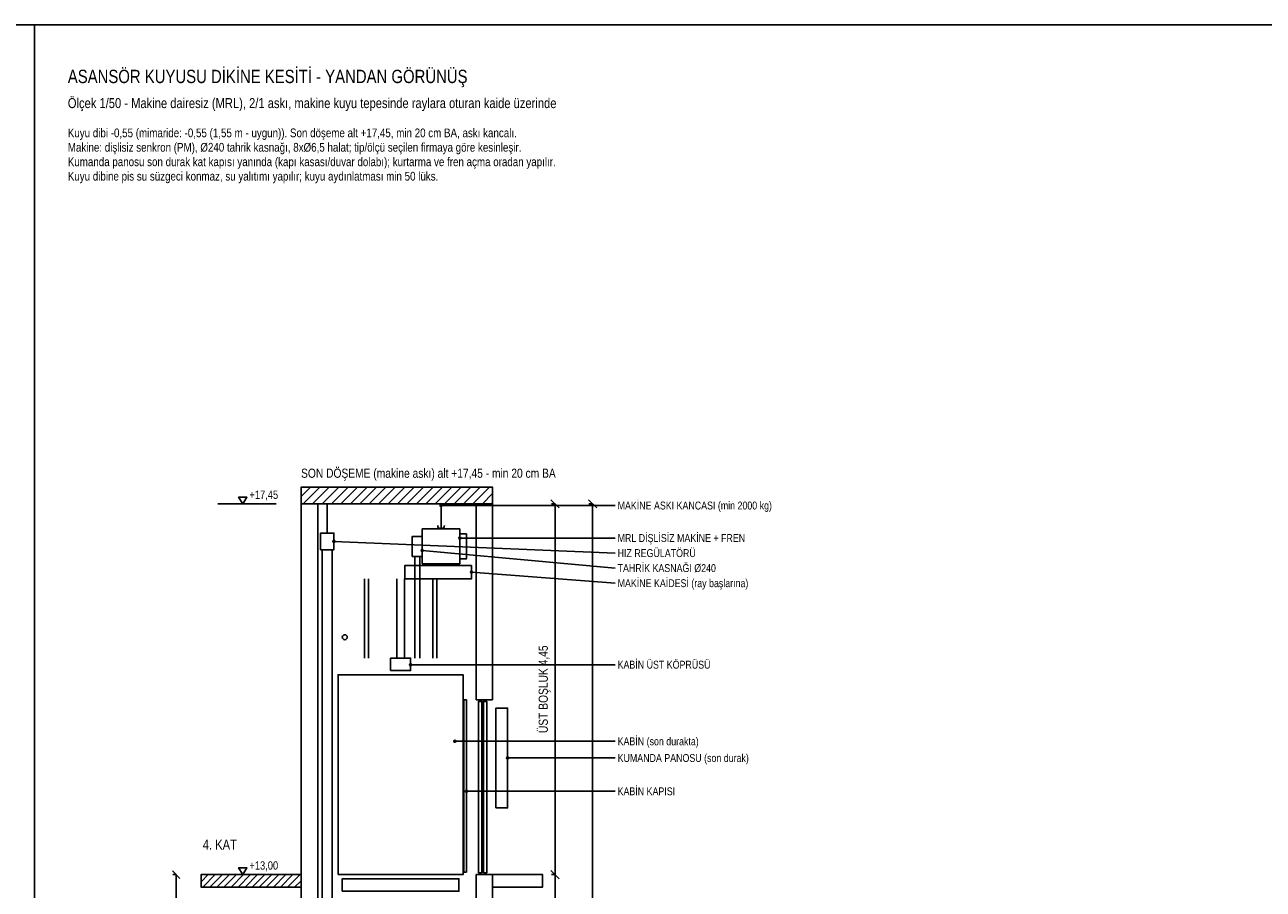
# Model space of a CAD drawing. Header units: centimetres. Extents: x 0 to 15545, y -30 to 2970.
# Tile 18 of 31: x 10408 to 11895, y 1932 to 2970. Entities that reach past the tile are written whole.
import ezdxf
from ezdxf.enums import TextEntityAlignment as Align

# ---------------------------------------------------------------- set-up
doc = ezdxf.new("R2010")
doc.units = ezdxf.units.CM
for name, color, linetype in [('ASN-BASLIK', 5, 'CONTINUOUS'), ('ASN-CERCEVE', 7, 'CONTINUOUS'), ('ASN-DUVAR', 7, 'CONTINUOUS'), ('ASN-ELEKTRIK', 3, 'CONTINUOUS'), ('ASN-HALAT', 6, 'CONTINUOUS'), ('ASN-KABIN', 5, 'CONTINUOUS'), ('ASN-KAPI', 3, 'CONTINUOUS'), ('ASN-KOT', 2, 'CONTINUOUS'), ('ASN-MOTOR', 6, 'CONTINUOUS'), ('ASN-OLCU', 3, 'CONTINUOUS'), ('ASN-RAY', 1, 'CONTINUOUS'), ('ASN-TARAMA', 8, 'CONTINUOUS'), ('ASN-UYARI', 1, 'CONTINUOUS'), ('ASN-YAZI', 4, 'CONTINUOUS')]:
    doc.layers.add(name, color=color, linetype=linetype)
doc.styles.get("Standard").update_dxf_attribs({"font": 'arial.ttf', "width": 0.8})

msp = doc.modelspace()

# ---------------------------------------------------------------- linework, layer by layer
at = {"layer": 'ASN-CERCEVE'}
msp.add_line((10420, 0), (10420, 2970), dxfattribs=at)
for points in [[(0, 0), (15545, 0), (15545, 2970), (0, 2970)], [(100, 0), (15520, 0), (15520, 2970), (100, 2970)]]:
    msp.add_lwpolyline(points, close=True, dxfattribs=at)
at = {"layer": 'ASN-DUVAR'}
for p, q in [((10740, 595), (10740, 2395)), ((10760, 595), (10760, 2395)), ((10950, 2160), (10950, 2395)), ((10970, 2160), (10970, 2395)), ((10950, 2160), (10970, 2160)), ((10950, 1860), (10950, 1950)), ((10950, 1950), (10970, 1950)), ((10970, 1860), (10970, 1950))]:
    msp.add_line(p, q, dxfattribs=at)
msp.add_lwpolyline([(10740, 2395), (10970, 2395), (10970, 2415), (10740, 2415)], close=True, dxfattribs=at)
for points in [[(10740, 1935), (10620, 1935), (10620, 1950), (10740, 1950)], [(10970, 1935), (11030, 1935), (11030, 1950), (10970, 1950)]]:
    msp.add_lwpolyline(points, dxfattribs=at)
at = {"layer": 'ASN-ELEKTRIK'}
msp.add_lwpolyline([(10974, 2030), (10988, 2030), (10988, 2150), (10974, 2150)], close=True, dxfattribs=at)
at = {"layer": 'ASN-HALAT'}
for p, q in [((10765.5, 635), (10765.5, 2340)), ((10777.5, 635), (10777.5, 2340)), ((10876.5, 2210), (10876.5, 2332)), ((10882.5, 2210), (10882.5, 2332))]:
    msp.add_line(p, q, dxfattribs=at)
at = {"layer": 'ASN-KABIN'}
for points in [[(10847.5, 2195), (10871.5, 2195), (10871.5, 2210), (10847.5, 2210)], [(10784.5, 1950), (10934.5, 1950), (10934.5, 2190), (10784.5, 2190)], [(10789.5, 1930), (10929.5, 1930), (10929.5, 1945), (10789.5, 1945)]]:
    msp.add_lwpolyline(points, close=True, dxfattribs=at)
at = {"layer": 'ASN-KAPI'}
for points in [[(10935.5, 1953), (10938.5, 1953), (10938.5, 2160), (10935.5, 2160)], [(10953, 1952), (10957, 1952), (10957, 2158), (10953, 2158)], [(10959, 1952), (10963, 1952), (10963, 2158), (10959, 2158)]]:
    msp.add_lwpolyline(points, close=True, dxfattribs=at)
at = {"layer": 'ASN-KOT'}
for p, q in [((10640, 2395), (10710, 2395)), ((10640, 1950), (10710, 1950))]:
    msp.add_line(p, q, dxfattribs=at)
for points in [[(10670, 2395), (10665, 2403), (10675, 2403)], [(10670, 1950), (10665, 1958), (10675, 1958)]]:
    msp.add_lwpolyline(points, close=True, dxfattribs=at)
at = {"layer": 'ASN-MOTOR'}
for p, q in [((10771.5, 2360), (10771.5, 2395)), ((10908, 2365), (10908, 2395)), ((10890.5, 2321), (10890.5, 2323)), ((10925.5, 2321), (10925.5, 2323))]:
    msp.add_line(p, q, dxfattribs=at)
for points in [[(10885.5, 2323), (10930.5, 2323), (10930.5, 2365), (10885.5, 2365)], [(10763.5, 2340), (10779.5, 2340), (10779.5, 2360), (10763.5, 2360)], [(10873.5, 2332), (10885.5, 2332), (10885.5, 2356), (10873.5, 2356)], [(10930.5, 2329), (10938.5, 2329), (10938.5, 2359), (10930.5, 2359)], [(10864.5, 2305), (10944.5, 2305), (10944.5, 2321), (10864.5, 2321)]]:
    msp.add_lwpolyline(points, close=True, dxfattribs=at)
msp.add_circle((10792.5, 2235), 3, dxfattribs=at)
msp.add_arc((10908, 2369), 4, 180, 360, dxfattribs=at)
at = {"layer": 'ASN-OLCU'}
for p, q in [((11050, 2390.1), (11040, 2399.9)), ((11045, 2395), (11040.6, 2395)), ((11045, 1950), (11045, 2395)), ((11095, 2390.1), (11085, 2399.9)), ((11090, 2395), (11085.6, 2395)), ((11090, 595), (11090, 2395)), ((10594.5, 1945.5), (10585.5, 1954.5)), ((10590, 1950), (10586, 1950)), ((10590, 1650), (10590, 1950)), ((11050, 1945), (11040, 1955)), ((11050, 1945), (11040, 1955)), ((11045, 1950), (11040.6, 1950)), ((11045, 1950), (11040.6, 1950)), ((11045, 750), (11045, 1950))]:
    msp.add_line(p, q, dxfattribs=at)
at = {"layer": 'ASN-RAY'}
for p, q in [((10816, 2210), (10816, 2305)), ((10821, 2210), (10821, 2305)), ((10855, 2210), (10855, 2305)), ((10864, 2210), (10864, 2305)), ((10898, 2210), (10898, 2305)), ((10903, 2210), (10903, 2305))]:
    msp.add_line(p, q, dxfattribs=at)
at = {"layer": 'ASN-TARAMA'}
for p, q in [((10740, 2403.7), (10751.3, 2415)), ((10742.6, 2395), (10762.6, 2415)), ((10753.9, 2395), (10773.9, 2415)), ((10765.3, 2395), (10785.3, 2415)), ((10776.6, 2395), (10796.6, 2415)), ((10787.9, 2395), (10807.9, 2415)), ((10799.2, 2395), (10819.2, 2415)), ((10810.5, 2395), (10830.5, 2415)), ((10821.8, 2395), (10841.8, 2415)), ((10833.1, 2395), (10853.1, 2415)), ((10844.4, 2395), (10864.4, 2415)), ((10855.8, 2395), (10875.8, 2415)), ((10867.1, 2395), (10887.1, 2415)), ((10878.4, 2395), (10898.4, 2415)), ((10889.7, 2395), (10909.7, 2415)), ((10901, 2395), (10921, 2415)), ((10912.3, 2395), (10932.3, 2415)), ((10923.6, 2395), (10943.6, 2415)), ((10935, 2395), (10955, 2415)), ((10946.3, 2395), (10966.3, 2415)), ((10957.6, 2395), (10970, 2407.4)), ((10968.9, 2395), (10970, 2396.1)), ((10620, 1941.5), (10628.5, 1950)), ((10622, 1935), (10637, 1950)), ((10630.5, 1935), (10645.5, 1950)), ((10638.9, 1935), (10653.9, 1950)), ((10647.4, 1935), (10662.4, 1950)), ((10655.9, 1935), (10670.9, 1950)), ((10664.4, 1935), (10679.4, 1950)), ((10672.9, 1935), (10687.9, 1950)), ((10681.4, 1935), (10696.4, 1950)), ((10689.9, 1935), (10704.9, 1950)), ((10698.3, 1935), (10713.3, 1950)), ((10706.8, 1935), (10721.8, 1950)), ((10715.3, 1935), (10730.3, 1950)), ((10723.8, 1935), (10738.8, 1950)), ((10732.3, 1935), (10740, 1942.7))]:
    msp.add_line(p, q, dxfattribs=at)
at = {"layer": 'ASN-YAZI'}
for p, q in [((10908, 2393), (11117, 2393)), ((10779.5, 2350), (11117, 2335.9)), ((10930.5, 2354), (11117, 2354)), ((10885.5, 2339), (11117, 2317.9)), ((10944.5, 2313), (11117, 2299.8)), ((10871.5, 2202), (11117, 2202)), ((10924.5, 2110), (11117, 2110)), ((10988, 2090), (11117, 2090)), ((10938.5, 2050), (11117, 2050))]:
    msp.add_line(p, q, dxfattribs=at)
for centre in [(10908, 2393), (10779.5, 2350), (10930.5, 2354), (10885.5, 2339), (10944.5, 2313), (10871.5, 2202), (10924.5, 2110), (10988, 2090), (10938.5, 2050)]:
    msp.add_circle(centre, 1.2, dxfattribs=at)

# ---------------------------------------------------------------- texts
at = {"layer": 'ASN-BASLIK', "width": 0.8}
for s, height, p in [('ASANSÖR KUYUSU DİKİNE KESİTİ - YANDAN GÖRÜNÜŞ', 16, (10460, 2900)), ('Ölçek 1/50 - Makine dairesiz (MRL), 2/1 askı, makine kuyu tepesinde raylara oturan kaide üzerinde', 12, (10460, 2870)), ('4. KAT', 12, (10622, 1980))]:
    msp.add_text(s, height=height, dxfattribs=at).set_placement(p)
at = {"layer": 'ASN-KOT', "width": 0.8}
for s, p in [('+17,45', (10678, 2398)), ('+13,00', (10678, 1953))]:
    msp.add_text(s, height=10, dxfattribs=at).set_placement(p, align=Align.BOTTOM_LEFT)
at = {"layer": 'ASN-OLCU', "width": 0.8}
msp.add_text('ÜST BOŞLUK 4,45', height=11, rotation=90, dxfattribs=at).set_placement((11039.5, 2172.5), align=Align.BOTTOM_CENTER)
at = {"layer": 'ASN-UYARI', "width": 0.8}
msp.add_text('SON DÖŞEME (makine askı) alt +17,45 - min 20 cm BA', height=11, dxfattribs=at).set_placement((10740, 2423), align=Align.BOTTOM_LEFT)
at = {"layer": 'ASN-YAZI', "width": 0.8}
for s, p in [('Kuyu dibi -0,55 (mimaride: -0,55 (1,55 m - uygun)). Son döşeme alt +17,45, min 20 cm BA, askı kancalı.', (10460, 2835)), ('Makine: dişlisiz senkron (PM), %%c240 tahrik kasnağı, 8x%%c6,5 halat; tip/ölçü seçilen firmaya göre kesinleşir.', (10460, 2817.7)), ('Kumanda panosu son durak kat kapısı yanında (kapı kasası/duvar dolabı); kurtarma ve fren açma oradan yapılır.', (10460, 2800.3)), ('Kuyu dibine pis su süzgeci konmaz, su yalıtımı yapılır; kuyu aydınlatması min 50 lüks.', (10460, 2783))]:
    msp.add_text(s, height=10.5, dxfattribs=at).set_placement(p)
for s, p in [('MAKİNE ASKI KANCASI (min 2000 kg)', (11120, 2393)), ('MRL DİŞLİSİZ MAKİNE + FREN', (11120, 2354)), ('HIZ REGÜLATÖRÜ', (11120, 2335.9)), ('TAHRİK KASNAĞI %%c240', (11120, 2317.9)), ('MAKİNE KAİDESİ (ray başlarına)', (11120, 2299.8)), ('KABİN ÜST KÖPRÜSÜ', (11120, 2202)), ('KABİN (son durakta)', (11120, 2110)), ('KUMANDA PANOSU (son durak)', (11120, 2090)), ('KABİN KAPISI', (11120, 2050))]:
    msp.add_text(s, height=9.5, dxfattribs=at).set_placement(p, align=Align.MIDDLE_LEFT)

doc.saveas('drawing.dxf')
